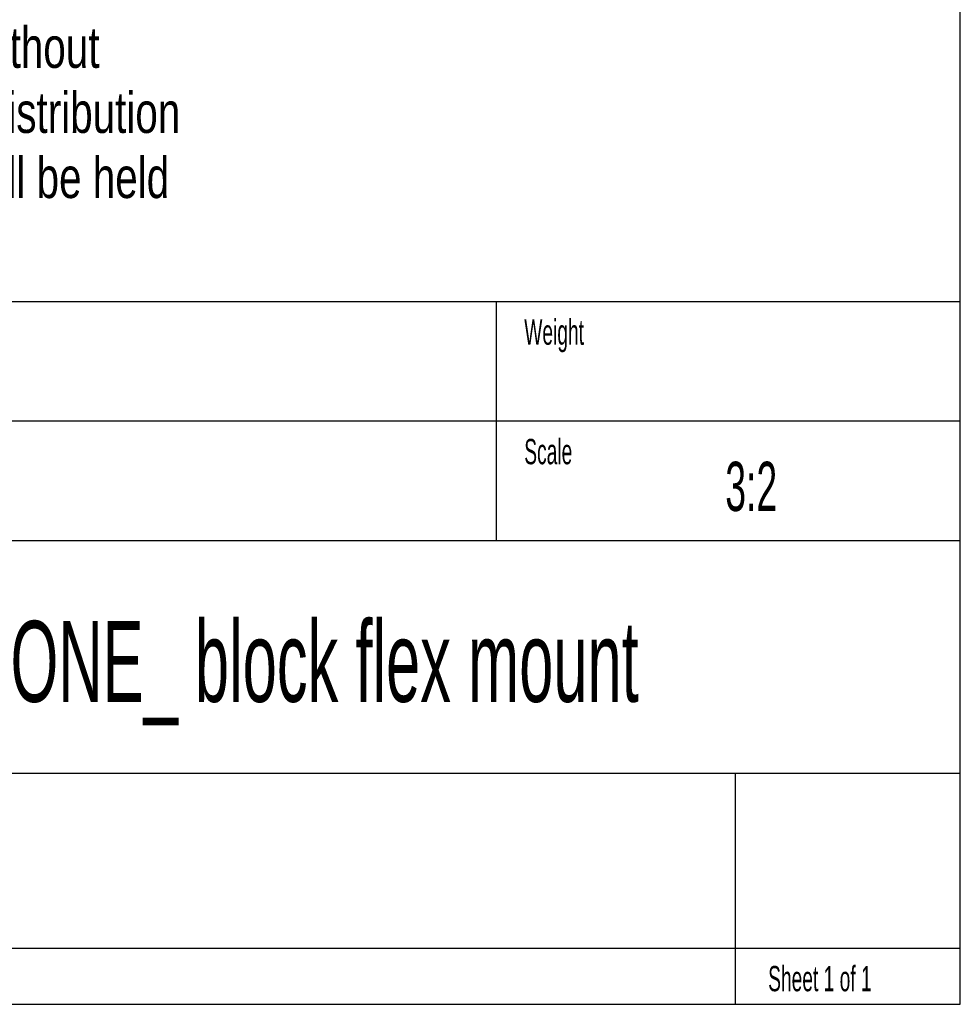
# Model space of a CAD drawing. Header units: millimetres. Extents: x 11 to 411, y 5 to 292.
# Tile 7 of 9: x 344 to 411, y 5 to 75. Entities that reach past the tile are written whole.
import ezdxf

# ---------------------------------------------------------------- set-up
doc = ezdxf.new("R2010")
doc.units = ezdxf.units.MM
doc.layers.add('1', color=7, linetype='Continuous')
doc.styles.add('SLDTEXTSTYLE0', font='TXT', dxfattribs={"width": 0.738397})
doc.styles.add('SLDTEXTSTYLE2', font='TXT', dxfattribs={"width": 0.567})

# ---------------------------------------------------------------- blocks, each defined once
blk = doc.blocks.new('SW_NOTE_0')
at = {"layer": '1', "color": 0, "char_height": 2.91042, "attachment_point": 1, "style": 'SLDTEXTSTYLE0'}
for s, insert in [('material impacts. Technical specifications of the enclosed data is subject to change without', (0, -10.14)), ('notice. As all Design information are subject to MOBOTIX IPR, the reproduction and distribution', (0, -14.77)), ('of this data as well as the communication of its contents is prohibited and offenders will be held', (0, -19.401))]:
    blk.add_mtext(s, dxfattribs=dict(at, insert=insert))

msp = doc.modelspace()

# ---------------------------------------------------------------- linework, layer by layer
at = {"layer": '1', "color": 7}
for p, q in [((410.588, 5.166), (410.588, 292.166)), ((225.588, 55.166), (410.588, 55.166)), ((377.588, 55.166), (377.588, 38.166)), ((316.588, 46.666), (410.588, 46.666)), ((316.588, 38.166), (410.588, 38.166)), ((410.588, 21.594), (316.588, 21.594)), ((394.588, 21.594), (394.588, 9.166)), ((316.588, 9.166), (394.588, 9.166)), ((394.588, 9.166), (394.588, 5.166)), ((394.588, 9.166), (410.588, 9.166)), ((10.596, 5.166), (410.588, 5.166))]:
    msp.add_line(p, q, dxfattribs=at)

# ---------------------------------------------------------------- block references
at = {"layer": '1'}
msp.add_blockref('SW_NOTE_0', (233.738, 84.836), dxfattribs=at)

# ---------------------------------------------------------------- texts
at = {"layer": '1', "style": 'SLDTEXTSTYLE2'}
for s, insert, char_height, attachment_point in [('Weight', (379.588, 53.886), 1.8, 1), ('Scale', (379.588, 45.386), 1.8, 1), ('3:2', (395.724, 43.761), 3.5, 2), ('ONE_ block flex mount', (365.395, 32.441), 5.76, 2), ('Sheet 1 of 1', (396.927, 7.895), 1.8, 1)]:
    msp.add_mtext(s, dxfattribs=dict(at, insert=insert, char_height=char_height, attachment_point=attachment_point))

doc.saveas('drawing.dxf')
